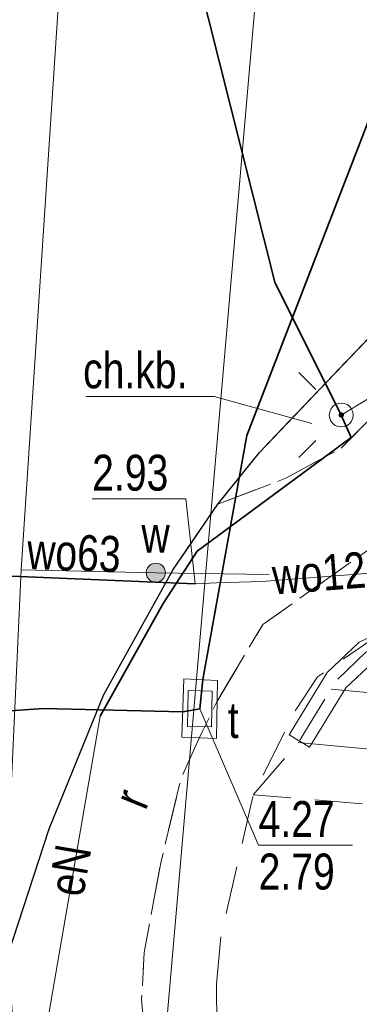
# Model space of a CAD drawing. Header units: metres. Extents: x 5450672 to 5451002, y 5973437 to 5973741.
# Tile 7 of 54: x 5450793 to 5450800, y 5973476 to 5973497. Entities that reach past the tile are written whole.
import ezdxf
from ezdxf.enums import TextEntityAlignment as Align

# ---------------------------------------------------------------- set-up
doc = ezdxf.new("R2010")
doc.units = ezdxf.units.M
doc.linetypes.add('L_0_04', pattern=[1.5, 1, -0.5])
doc.linetypes.add('L_0_06', pattern=[2, 1.5, -0.5])
for name, color, linetype, lineweight in [('GESDZI', 7, 'CONTINUOUS', 18), ('GSLDSO', 7, 'CONTINUOUS', 18), ('GSLKRW', 7, 'CONTINUOUS', 25), ('GSSKOA', 7, 'CONTINUOUS', 18), ('GSSKOD', 7, 'CONTINUOUS', 18), ('GSSKOD_O', 7, 'CONTINUOUS', 18), ('GSSROW', 7, 'CONTINUOUS', 18), ('GSSROW_O', 7, 'CONTINUOUS', 18), ('GSSZSN', 7, 'CONTINUOUS', 18), ('GULEPR', 1, 'CONTINUOUS', 18), ('GULEPR_O', 1, 'CONTINUOUS', 18), ('GULLOB', 7, 'CONTINUOUS', 35), ('GULWPR', 5, 'CONTINUOUS', 18), ('GULWPR_O', 5, 'CONTINUOUS', 18), ('GUPELA', 7, 'CONTINUOUS', 18), ('GUPIWZ', 7, 'CONTINUOUS', 18), ('GUPIWZ_O', 7, 'CONTINUOUS', 18), ('GUPPRZ_O', 7, 'CONTINUOUS', 18), ('GUPWZA', 5, 'CONTINUOUS', 18), ('GUPWZA_O', 5, 'CONTINUOUS', 18), ('GUSIKP', 7, 'CONTINUOUS', 18)]:
    doc.layers.add(name, color=color, linetype=linetype, lineweight=lineweight)
doc.styles.add('Arial', font='Arial.ttf')

msp = doc.modelspace()

# ---------------------------------------------------------------- hatches: boundary and pattern name
at = {"layer": 'GUPELA', "linetype": 'Continuous', "lineweight": 18, "true_color": 0x000000}
msp.add_hatch(color=18, dxfattribs=at).paths.add_polyline_path([(5450799.619, 5973488.615), (5450799.632, 5973488.613), (5450799.641, 5973488.61), (5450799.65, 5973488.603), (5450799.658, 5973488.594), (5450799.663, 5973488.583), (5450799.665, 5973488.571), (5450799.664, 5973488.562), (5450799.661, 5973488.551), (5450799.653, 5973488.54), (5450799.645, 5973488.532), (5450799.634, 5973488.527), (5450799.622, 5973488.525), (5450799.61, 5973488.526), (5450799.6, 5973488.53), (5450799.59, 5973488.536), (5450799.583, 5973488.544), (5450799.578, 5973488.554), (5450799.575, 5973488.564), (5450799.575, 5973488.576), (5450799.579, 5973488.588), (5450799.585, 5973488.599), (5450799.596, 5973488.608), (5450799.607, 5973488.613)])
at = {"layer": 'GUPWZA', "linetype": 'Continuous', "lineweight": 18, "true_color": 0x0000ff}
msp.add_hatch(color=5, dxfattribs=at).paths.add_polyline_path([(5450795.554, 5973485.34), (5450795.576, 5973485.387), (5450795.61, 5973485.427), (5450795.652, 5973485.457), (5450795.701, 5973485.475), (5450795.753, 5973485.48), (5450795.805, 5973485.471), (5450795.852, 5973485.449), (5450795.892, 5973485.416), (5450795.922, 5973485.373), (5450795.94, 5973485.324), (5450795.945, 5973485.272), (5450795.936, 5973485.22), (5450795.914, 5973485.173), (5450795.88, 5973485.133), (5450795.838, 5973485.103), (5450795.789, 5973485.085), (5450795.737, 5973485.08), (5450795.685, 5973485.089), (5450795.638, 5973485.111), (5450795.598, 5973485.145), (5450795.568, 5973485.187), (5450795.55, 5973485.236), (5450795.545, 5973485.288)])

# ---------------------------------------------------------------- linework, layer by layer
at = {"layer": 'GESDZI', "color": 7, "linetype": 'Continuous', "lineweight": 18, "flags": 128}
for points in [[(5450792.985, 5973441.604), (5450801.807, 5973542.931)], [(5450801.807, 5973542.931), (5450792.985, 5973441.604)]]:
    msp.add_lwpolyline(points, dxfattribs=at)
at = {"layer": 'GSLDSO', "color": 7, "linetype": 'Continuous', "lineweight": 18, "flags": 128}
for points in [[(5450798.533, 5973481.9), (5450799.325, 5973483.197), (5450799.993, 5973483.829), (5450802.051, 5973484.81), (5450804.177, 5973487.857), (5450805.477, 5973490.664), (5450813.705, 5973496.096)], [(5450798.959, 5973481.64), (5450799.717, 5973482.879), (5450800.279, 5973483.411), (5450802.385, 5973484.416), (5450804.613, 5973487.607), (5450805.871, 5973490.324), (5450813.981, 5973495.678)], [(5450798.533, 5973481.9), (5450798.959, 5973481.64)]]:
    msp.add_lwpolyline(points, dxfattribs=at)
at = {"layer": 'GSLKRW', "color": 7, "linetype": 'Continuous', "lineweight": 25, "flags": 128}
msp.add_lwpolyline([(5450792.79, 5973475.42), (5450792.66, 5973477.32), (5450793.52, 5973479.94), (5450794.66, 5973482.74), (5450796.11, 5973485.35), (5450797.04, 5973486.71), (5450797.91, 5973487.79), (5450800.63, 5973490.63), (5450803.36, 5973492.88), (5450805.86, 5973494.57), (5450810.6, 5973497.68), (5450827.51, 5973508.75), (5450844.19, 5973519.65)], dxfattribs=at)
at = {"layer": 'GSSKOA', "color": 7, "linetype": 'L_0_06', "lineweight": 18, "flags": 128}
msp.add_lwpolyline([(5450783.81, 5973515.24), (5450785.01, 5973512.65), (5450786.01, 5973510.85), (5450787.7, 5973508.38), (5450790.18, 5973505.25), (5450790.75, 5973504.62), (5450791.58, 5973503.81), (5450793.24, 5973502.59), (5450795.13, 5973501.79), (5450798.04, 5973501.33), (5450800.65, 5973501.43), (5450801.44, 5973501.62), (5450804.54, 5973502.43), (5450807.14, 5973503.78), (5450823.68, 5973514.58), (5450840.17, 5973525.36), (5450855.2, 5973535.22), (5450868.42, 5973543.83), (5450879.46, 5973551.02), (5450892.04, 5973559.22), (5450905.71, 5973568.14), (5450920.71, 5973577.94), (5450934.44, 5973586.91), (5450936.74, 5973588.44), (5450938.48, 5973585.79), (5450940.61, 5973582.54), (5450934.84, 5973578.87), (5450924.43, 5973572.05), (5450909.81, 5973562.51), (5450895.68, 5973553.28), (5450886.411, 5973547.209), (5450882.9, 5973544.91), (5450878.76, 5973542.23), (5450872.45, 5973538.1), (5450858.91, 5973529.22), (5450844.19, 5973519.65), (5450827.51, 5973508.75), (5450810.6, 5973497.68), (5450805.86, 5973494.57), (5450803.36, 5973492.88), (5450800.63, 5973490.63), (5450797.91, 5973487.79), (5450797.04, 5973486.71), (5450796.11, 5973485.35), (5450794.66, 5973482.74), (5450793.52, 5973479.94), (5450792.66, 5973477.32), (5450792.24, 5973480.77), (5450791.27, 5973486.7), (5450790.15, 5973492.59), (5450788.83, 5973498.46), (5450786.99, 5973505.22), (5450785.83, 5973509.07)], close=True, dxfattribs=at)
at = {"layer": 'GSSKOD', "color": 7, "linetype": 'L_0_04', "lineweight": 18, "flags": 128}
for points in [[(5450795.55, 5973475.17), (5450795.52, 5973475.48), (5450795.45, 5973476.38), (5450795.5, 5973477.36), (5450795.85, 5973479.23), (5450796.27, 5973480.99), (5450796.68, 5973481.89), (5450797.02, 5973482.59), (5450797.98, 5973484.2), (5450801.12, 5973486.42), (5450802.09, 5973487.5), (5450802.79, 5973488.83), (5450803.15, 5973490.27), (5450803.01, 5973491.31), (5450802.598, 5973492.252), (5450803.36, 5973492.88), (5450805.86, 5973494.57), (5450810.6, 5973497.68), (5450827.51, 5973508.75), (5450844.19, 5973519.65), (5450858.91, 5973529.22), (5450872.45, 5973538.1), (5450878.76, 5973542.23)], [(5450878.76, 5973542.23), (5450879.96, 5973540.43), (5450876.563, 5973538.216), (5450873.73, 5973536.37), (5450867.03, 5973531.98), (5450863.629, 5973529.752), (5450859.87, 5973527.29), (5450845.35, 5973517.81), (5450828.63, 5973506.87), (5450815.56, 5973498.36), (5450811.74, 5973495.8), (5450806.29, 5973492.36), (5450805.5, 5973491.46), (5450804.87, 5973490.14), (5450804.38, 5973488.7), (5450803.79, 5973487.33), (5450801.87, 5973485.02), (5450800.9, 5973484.33), (5450799.126, 5973483.109), (5450798.67, 5973482.42), (5450797.78, 5973480.65), (5450797.11, 5973477.72), (5450797.01, 5973476.7)], [(5450797.01, 5973476.7), (5450797.03, 5973475.2), (5450797.4, 5973470.72), (5450797.74, 5973464.74), (5450798, 5973458.19), (5450798.17, 5973449.76), (5450798.26, 5973443.31), (5450798.17, 5973440.31), (5450797.923, 5973437.385)]]:
    msp.add_lwpolyline(points, dxfattribs=at)
msp.add_lwpolyline([(5450797.04, 5973486.71), (5450797.91, 5973487.79), (5450800.63, 5973490.63), (5450800.84, 5973489.81), (5450800.66, 5973489.18), (5450800.32, 5973488.59), (5450799.62, 5973487.88), (5450798.46, 5973487.25)], close=True, dxfattribs=at)
at = {"layer": 'GSSKOD_O', "color": 7, "linetype": 'Continuous', "lineweight": 13, "flags": 128}
msp.add_lwpolyline([(5450799.003, 5973488.396), (5450796.965, 5973488.957), (5450794.285, 5973488.957)], dxfattribs=at)
at = {"layer": 'GSSROW', "color": 7, "linetype": 'L_0_04', "lineweight": 18, "flags": 128}
msp.add_lwpolyline([(5450792.87, 5973474.42), (5450792.79, 5973475.42), (5450792.66, 5973477.32), (5450793.52, 5973479.94), (5450794.66, 5973482.74), (5450796.11, 5973485.35), (5450797.04, 5973486.71), (5450798.46, 5973487.25), (5450799.62, 5973487.88), (5450800.32, 5973488.59), (5450800.66, 5973489.18), (5450800.84, 5973489.81), (5450800.63, 5973490.63), (5450802.598, 5973492.252), (5450803.01, 5973491.31), (5450803.15, 5973490.27), (5450802.79, 5973488.83), (5450802.09, 5973487.5), (5450801.12, 5973486.42), (5450797.98, 5973484.2), (5450797.02, 5973482.59), (5450796.68, 5973481.89), (5450796.27, 5973480.99), (5450795.85, 5973479.23), (5450795.5, 5973477.36), (5450795.45, 5973476.38), (5450795.52, 5973475.48), (5450795.55, 5973475.17)], dxfattribs=at)
at = {"layer": 'GSSZSN', "color": 7, "linetype": 'L_0_04', "lineweight": 18, "flags": 128}
msp.add_lwpolyline([(5450797.78, 5973480.65), (5450798.746, 5973481.77), (5450799.521, 5973483.038), (5450800.136, 5973483.62), (5450802.218, 5973484.613), (5450804.395, 5973487.732), (5450805.674, 5973490.494), (5450813.843, 5973495.887), (5450812.78, 5973494.34), (5450806.5, 5973490.21), (5450801.97, 5973482.68), (5450801.75, 5973480.32)], close=True, dxfattribs=at)
at = {"layer": 'GSSZSN', "color": 7, "linetype": 'Continuous', "lineweight": 18, "flags": 128}
for points in [[(5450801.964, 5973482.613), (5450799.407, 5973482.852)], [(5450801.855, 5973481.446), (5450798.719, 5973481.738)]]:
    msp.add_lwpolyline(points, dxfattribs=at)
at = {"layer": 'GULEPR', "color": 1, "linetype": 'Continuous', "lineweight": 18, "flags": 128}
for points in [[(5450824.19, 5973503.59), (5450807.39, 5973493.29), (5450799.62, 5973488.57)], [(5450795.69, 5973501.42), (5450798.23, 5973491.34), (5450799.62, 5973488.57)], [(5450799.62, 5973488.57), (5450799.83, 5973488.1), (5450796.61, 5973485.73), (5450795.9, 5973484.64), (5450794.58, 5973482.29), (5450793.52, 5973476.12)]]:
    msp.add_lwpolyline(points, dxfattribs=at)
at = {"layer": 'GULLOB', "color": 7, "linetype": 'Continuous', "lineweight": 35, "flags": 128}
for points in [[(5450796.666, 5973482.444), (5450796.73, 5973483.05), (5450797.65, 5973488.14), (5450800.21, 5973494.76), (5450802.29, 5973500.04), (5450804.096, 5973503.989), (5450804.795, 5973504.275)], [(5450795.69, 5973501.42), (5450798.23, 5973491.34), (5450799.62, 5973488.57)], [(5450799.62, 5973488.57), (5450799.83, 5973488.1), (5450796.61, 5973485.73), (5450795.9, 5973484.64), (5450794.58, 5973482.29)], [(5450781.7, 5973485.8), (5450784.54, 5973485.55), (5450796.57, 5973485.05)], [(5450782.293, 5973481.402), (5450782.61, 5973481.7), (5450793.4, 5973482.45), (5450796.31, 5973482.38), (5450796.666, 5973482.444)]]:
    msp.add_lwpolyline(points, dxfattribs=at)
at = {"layer": 'GULWPR', "color": 5, "linetype": 'Continuous', "lineweight": 18, "flags": 128}
for points in [[(5450747.424, 5973560.546), (5450772.12, 5973538.11), (5450793.779, 5973498.24), (5450792.932, 5973485.341), (5450790.737, 5973437.642)], [(5450777, 5973485.64), (5450777.44, 5973485.73), (5450778.05, 5973485.75), (5450781.7, 5973485.8), (5450784.54, 5973485.55), (5450796.57, 5973485.05), (5450797.01, 5973485.07)], [(5450792.932, 5973485.341), (5450795.745, 5973485.28), (5450798.114, 5973485.243)], [(5450797.01, 5973485.07), (5450797.96, 5973485.1), (5450801.49, 5973485.37), (5450801.54, 5973484.74), (5450801.86, 5973484.67), (5450804.04, 5973484.35)]]:
    msp.add_lwpolyline(points, dxfattribs=at)
at = {"layer": 'GUPELA', "color": 7, "linetype": 'Continuous', "lineweight": 18, "flags": 128}
for points in [[(5450798.736, 5973489.454), (5450799.09, 5973489.1)], [(5450798.736, 5973487.686), (5450799.09, 5973488.04)]]:
    msp.add_lwpolyline(points, dxfattribs=at)
for points in [[(5450799.62, 5973488.82), (5450799.685, 5973488.811), (5450799.745, 5973488.787), (5450799.797, 5973488.747), (5450799.837, 5973488.695), (5450799.861, 5973488.635), (5450799.87, 5973488.57), (5450799.861, 5973488.505), (5450799.837, 5973488.445), (5450799.797, 5973488.393), (5450799.745, 5973488.353), (5450799.685, 5973488.329), (5450799.62, 5973488.32), (5450799.555, 5973488.329), (5450799.495, 5973488.353), (5450799.443, 5973488.393), (5450799.403, 5973488.445), (5450799.379, 5973488.505), (5450799.37, 5973488.57), (5450799.379, 5973488.635), (5450799.403, 5973488.695), (5450799.443, 5973488.747), (5450799.495, 5973488.787), (5450799.555, 5973488.811)], [(5450799.619, 5973488.615), (5450799.632, 5973488.613), (5450799.641, 5973488.61), (5450799.65, 5973488.603), (5450799.658, 5973488.594), (5450799.663, 5973488.583), (5450799.665, 5973488.571), (5450799.664, 5973488.562), (5450799.661, 5973488.551), (5450799.653, 5973488.54), (5450799.645, 5973488.532), (5450799.634, 5973488.527), (5450799.622, 5973488.525), (5450799.61, 5973488.526), (5450799.6, 5973488.53), (5450799.59, 5973488.536), (5450799.583, 5973488.544), (5450799.578, 5973488.554), (5450799.575, 5973488.564), (5450799.575, 5973488.576), (5450799.579, 5973488.588), (5450799.585, 5973488.599), (5450799.596, 5973488.608), (5450799.607, 5973488.613)]]:
    msp.add_lwpolyline(points, close=True, dxfattribs=at)
at = {"layer": 'GUPIWZ', "color": 7, "linetype": 'Continuous', "lineweight": 18, "flags": 128}
msp.add_lwpolyline([(5450796.923, 5973482.813), (5450796.908, 5973482.064), (5450796.408, 5973482.074), (5450796.423, 5973482.823)], close=True, dxfattribs=at)
at = {"layer": 'GUPPRZ_O', "color": 5, "linetype": 'Continuous', "lineweight": 13, "flags": 128}
msp.add_lwpolyline([(5450796.57, 5973485.05), (5450796.376, 5973486.82), (5450794.416, 5973486.82)], dxfattribs=at)
at = {"layer": 'GUPPRZ_O', "color": 30, "linetype": 'Continuous', "lineweight": 13, "flags": 128}
msp.add_lwpolyline([(5450796.666, 5973482.444), (5450797.893, 5973479.595), (5450799.853, 5973479.595)], dxfattribs=at)
at = {"layer": 'GUPWZA', "color": 5, "linetype": 'Continuous', "lineweight": 18, "flags": 128}
msp.add_lwpolyline([(5450795.554, 5973485.34), (5450795.576, 5973485.387), (5450795.61, 5973485.427), (5450795.652, 5973485.457), (5450795.701, 5973485.475), (5450795.753, 5973485.48), (5450795.805, 5973485.471), (5450795.852, 5973485.449), (5450795.892, 5973485.416), (5450795.922, 5973485.373), (5450795.94, 5973485.324), (5450795.945, 5973485.272), (5450795.936, 5973485.22), (5450795.914, 5973485.173), (5450795.88, 5973485.133), (5450795.838, 5973485.103), (5450795.789, 5973485.085), (5450795.737, 5973485.08), (5450795.685, 5973485.089), (5450795.638, 5973485.111), (5450795.598, 5973485.145), (5450795.568, 5973485.187), (5450795.55, 5973485.236), (5450795.545, 5973485.288)], close=True, dxfattribs=at)
at = {"layer": 'GUSIKP', "color": 30, "linetype": 'Continuous', "lineweight": 18, "flags": 128}
msp.add_lwpolyline([(5450797.032, 5973483.034), (5450797.01, 5973481.82), (5450796.29, 5973481.85), (5450796.33, 5973483.07)], close=True, dxfattribs=at)

# ---------------------------------------------------------------- texts
at = {"layer": 'GSSKOD_O', "color": 7, "style": 'Arial', "width": 0.78}
msp.add_text('ch.kb.', height=0.75, dxfattribs=at).set_placement((5450794.227, 5973489.879), align=Align.TOP_LEFT)
at = {"layer": 'GSSROW_O', "color": 7, "style": 'Arial', "width": 0.78}
msp.add_text('r', height=0.75, rotation=67.8, dxfattribs=at).set_placement((5450794.837, 5973480.586), align=Align.TOP_LEFT)
at = {"layer": 'GULEPR_O', "color": 1, "style": 'Arial', "width": 0.78}
msp.add_text('eN', height=0.75, rotation=80.3, dxfattribs=at).set_placement((5450793.487, 5973478.622), align=Align.TOP_LEFT)
at = {"layer": 'GULWPR_O', "color": 5, "style": 'Arial', "width": 0.78}
for s, rotation, p in [('wo63', 357.9, (5450793.074, 5973486.11)), ('wo125', 4.4, (5450798.151, 5973485.572))]:
    msp.add_text(s, height=0.75, rotation=rotation, dxfattribs=at).set_placement(p, align=Align.TOP_LEFT)
at = {"layer": 'GUPIWZ_O', "color": 7, "style": 'Arial', "width": 0.78}
msp.add_text('t', height=0.75, dxfattribs=at).set_placement((5450797.251, 5973482.582), align=Align.TOP_LEFT)
at = {"layer": 'GUPPRZ_O', "color": 5, "style": 'Arial', "width": 0.78}
msp.add_text('2.93', height=0.75, dxfattribs=at).set_placement((5450794.416, 5973487.742), align=Align.TOP_LEFT)
at = {"layer": 'GUPPRZ_O', "color": 30, "style": 'Arial', "width": 0.78}
for s, p in [('4.27', (5450797.893, 5973480.517)), ('2.79', (5450797.893, 5973479.422))]:
    msp.add_text(s, height=0.75, dxfattribs=at).set_placement(p, align=Align.TOP_LEFT)
at = {"layer": 'GUPWZA_O', "color": 5, "style": 'Arial', "width": 0.78}
msp.add_text('w', height=0.75, dxfattribs=at).set_placement((5450795.446, 5973486.448), align=Align.TOP_LEFT)

doc.saveas('drawing.dxf')
